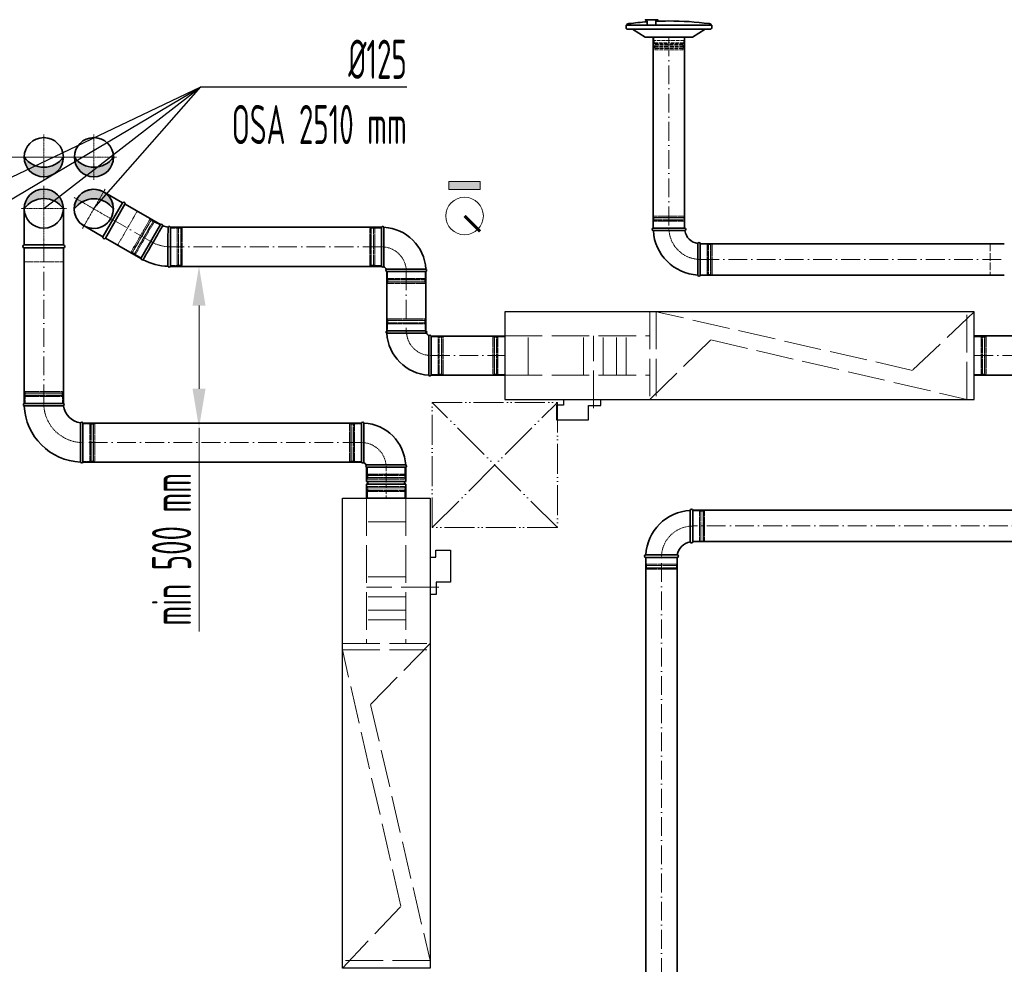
# Model space of a CAD drawing. Header units: millimetres. Extents: x 8221 to 89444, y -105166 to -5578.
# Tile 36 of 118: x 47866 to 51011, y -71773 to -68757. Entities that reach past the tile are written whole.
import ezdxf

# ---------------------------------------------------------------- set-up
doc = ezdxf.new("R2010")
doc.units = ezdxf.units.MM
for name, pattern in [('ACAD_ISO02W100', [15, 12, -3]), ('ACAD_ISO05W100', [33, 24, -3, 0, -3, 0, -3]), ('ACAD_ISO10W100', [18, 12, -3, 0, -3]), ('phl_thick', [0])]:
    doc.linetypes.add(name, pattern=pattern)
for name, color, linetype, lineweight in [('UT_KOTY - DIMENZE', 7, 'Continuous', 5), ('VZT_01 SUP (PŘÍVOD) - OBRYS', 5, 'Continuous', 35), ('VZT_02 SUP (PŘÍVOD) - OSA', 5, 'ACAD_ISO10W100', 5), ('VZT_05 ETA (ODVOD) - OBRYS', 6, 'Continuous', 35), ('VZT_06 ETA (ODVOD) - OSA', 6, 'ACAD_ISO10W100', 5), ('VZT_21 ZAŘÍZENÍ - OBRYS', 1, 'Continuous', 30), ('VZT_22 ZAŘÍZENÍ - DETAIL', 8, 'Continuous', 5), ('VZT_30 DISTRIBUČNÍ PRVKY - OBRYS', 1, 'Continuous', 35), ('VZT_60_KOTY - DIMENZE', 7, 'Continuous', 5), ('VZT_KOTY - DIMENZE', 7, 'Continuous', 5), ('VZT_POPIS - OBECNE', 7, 'Continuous', 5), ('VZT_POŽADAVKY NA STAVBU - PODHLEDY', 4, 'ACAD_ISO05W100', 5)]:
    doc.layers.add(name, color=color, linetype=linetype, lineweight=lineweight)
for name, color, linetype, lineweight, plot in [('VZT_03 SUP (PŘÍVOD) - NETISK', 8, 'ACAD_ISO02W100', 5, False), ('VZT_07 ETA (ODVOD) - NETISK', 8, 'ACAD_ISO02W100', 5, False), ('VZT_34 DISTRIBUČNÍ PRVKY - NETISK', 8, 'ACAD_ISO02W100', 5, False), ('VZT_39 TLUMIČE HLUKU - NETISK', 8, 'ACAD_ISO02W100', 5, False)]:
    doc.layers.add(name, color=color, linetype=linetype, lineweight=lineweight, plot=plot)
doc.styles.add('EVORA_125', font='isocp.shx', dxfattribs={"width": 0.6, "height": 125})
doc.styles.add('ISOCP 2.5', font='isocp.shx', dxfattribs={"width": 0.6, "height": 2.5})

msp = doc.modelspace()

# ---------------------------------------------------------------- hatches: boundary and pattern name
at = {"layer": 'VZT_01 SUP (PŘÍVOD) - OBRYS'}
h = msp.add_hatch(color=256, dxfattribs=at)
h.dxf.hatch_style = 1
h.paths.add_polyline_path([(48165.4, -69195.6, -0.242708), (48102.9, -69227.8), (48102.9, -69258.1, 0.414214)])
h.paths.add_polyline_path([(48102.9, -69258.1), (48102.9, -69227.8, -0.242708), (48040.4, -69195.6, 0.414214)])
h = msp.add_hatch(color=256, dxfattribs=at)
h.dxf.hatch_style = 1
h.paths.add_polyline_path([(48165, -69360.8, 0.242708), (48102.5, -69328.6), (48102.5, -69298.3, -0.414214)])
h.paths.add_polyline_path([(48102.5, -69298.3), (48102.5, -69328.6, 0.242708), (48040, -69360.8, -0.414214)])
at = {"layer": 'VZT_05 ETA (ODVOD) - OBRYS'}
h = msp.add_hatch(color=256, dxfattribs=at)
h.dxf.hatch_style = 1
h.paths.add_polyline_path([(48005.4, -69195.6, -0.242708), (47942.9, -69227.8), (47942.9, -69258.1, 0.414214)])
h.paths.add_polyline_path([(47942.9, -69258.1), (47942.9, -69227.8, -0.242708), (47880.4, -69195.6, 0.414214)])
h = msp.add_hatch(color=256, dxfattribs=at)
h.dxf.hatch_style = 1
h.paths.add_polyline_path([(48005.4, -69359.9, 0.242708), (47942.9, -69327.7), (47942.9, -69297.4, -0.414214)])
h.paths.add_polyline_path([(47942.9, -69297.4), (47942.9, -69327.7, 0.242708), (47880.4, -69359.9, -0.414214)])
at = {"layer": 'VZT_POPIS - OBECNE'}
h = msp.add_hatch(color=256, dxfattribs=at)
h.dxf.hatch_style = 1
h.paths.add_polyline_path([(49336.8, -69273.4), (49236.8, -69273.4), (49236.8, -69298.4), (49336.8, -69298.4)])

# ---------------------------------------------------------------- linework, layer by layer
for centre in [(47942.9, -69195.6), (48102.9, -69195.6), (48102.5, -69360.6)]:
    msp.add_circle(centre, 62.5)
at = {"layer": 'UT_KOTY - DIMENZE'}
for p, q in [((48438.6, -69669.3), (48438.6, -69935)), ((48438.6, -70060), (48438.6, -70710.2))]:
    msp.add_line(p, q, dxfattribs=at)
for points in [[(48417.8, -69669.3), (48459.4, -69669.3), (48438.6, -69544.3)], [(48417.8, -69935), (48459.4, -69935), (48438.6, -70060)]]:
    msp.add_solid(points, dxfattribs=at)
at = {"layer": 'VZT_01 SUP (PŘÍVOD) - OBRYS'}
for p, q in [((48253.3, -69519.1), (48315.8, -69410.9)), ((48347.1, -69419.3), (48347.1, -69544.3)), ((49021.7, -69544.3), (49021.7, -69419.3)), ((49029.3, -69544.3), (49029.3, -69419.3)), ((49989.6, -69422.1), (49889.6, -69422.1)), ((49889.6, -69430.1), (49939.8, -69430.1)), ((50039.6, -69572.1), (50039.6, -69472.1)), ((50031.6, -69572.1), (50031.6, -69521.9)), ((49038.2, -69553.1), (49163.2, -69553.1)), ((49038.2, -69560.8), (49163.2, -69560.8)), ((49163.5, -69750.2), (49038.5, -69750.2)), ((49163.5, -69757.9), (49038.5, -69757.9)), ((49172.3, -69766.7), (49172.3, -69891.7)), ((49180, -69766.7), (49180, -69891.7))]:
    msp.add_line(p, q, dxfattribs=at)
for points in [[(49889.6, -69422.1), (49889.6, -68812.7)], [(49989.6, -69422.1), (49989.6, -68812.7)], [(48194.4, -69341.4), (48133.8, -69306.4)], [(48131.9, -69449.7), (48194.4, -69341.4)], [(48139.7, -69454.2), (48202.2, -69345.9)], [(48202.9, -69345.7), (48315.8, -69410.9)], [(48131.9, -69449.7), (48071.3, -69414.7)], [(48347.1, -69419.3), (49021.7, -69419.3)], [(48140.4, -69453.9), (48253.3, -69519.1)], [(51010.8, -69472.1), (50039.6, -69472.1)], [(48347.1, -69544.3), (49021.7, -69544.3)], [(49038.2, -69757.1), (49038.2, -69560.8)], [(49163.2, -69757.1), (49163.2, -69560.8)], [(51010.8, -69572.1), (50039.6, -69572.1)], [(49415, -69766.7), (49180, -69766.7)], [(51639.7, -69766.6), (50915, -69766.6)], [(49415, -69891.7), (49180, -69891.7)], [(51639.7, -69891.6), (50915, -69891.6)]]:
    msp.add_lwpolyline(points, dxfattribs=at)
for centre in [(48102.9, -69195.6), (48102.5, -69360.6)]:
    msp.add_circle(centre, 62.5, dxfattribs=at)
for centre, radius, start, end in [((48102.9, -69151.1), 76.7, 215.4307, 324.5693), ((48102.5, -69360.6), 62.5, 60, 240), ((48102.5, -69360.6), 62.5, 240, 60), ((48102.5, -69405.3), 76.7, 35.4307, 144.5693), ((48198.3, -69343.7), 4.5, 330, 150), ((48318.3, -69414.2), 4.17, 0.2981, 126.5322), ((48347.1, -69356.8), 62.5, 246.8302, 263.1698), ((48343.3, -69420.9), 4.17, 23.4678, 149.7019), ((49025.5, -69420.9), 4.17, 20.3309, 156.5322), ((49021.7, -69560.8), 141.5, 3.1369, 86.8631), ((49889.6, -69426.1), 4, 90, 270), ((50039.6, -69422.1), 150, 183.0572, 266.9428), ((49989.6, -69426.1), 4, 279.1478, 90), ((50039.6, -69422.1), 50, 189.1478, 260.8522), ((48135.8, -69451.9), 4.5, 150, 330), ((50035.6, -69472.1), 4, 0, 170.8522), ((48257.5, -69519.6), 4.17, 173.4678, 308.8928), ((48347.1, -69356.8), 187.5, 242.3607, 267.6393), ((48343.3, -69542.6), 4.17, 201.1072, 336.5322), ((49025.5, -69542.6), 4.17, 203.4678, 336.5322), ((49021.7, -69560.8), 16.5, 23.8093, 66.1907), ((49039.8, -69556.9), 4.17, 113.4678, 246.5322), ((49161.5, -69556.9), 4.17, 293.4678, 69.6691), ((50035.6, -69572.1), 4, 180, 0), ((49040.1, -69754.1), 4.17, 113.4678, 249.6691), ((49161.8, -69754.1), 4.17, 293.4678, 66.5322), ((49180, -69750.2), 141.5, 183.1369, 266.8631), ((49180, -69750.2), 16.5, 203.8093, 246.1907), ((49176.1, -69768.4), 4.17, 23.4678, 156.5322), ((49176.1, -69890.1), 4.17, 200.3309, 336.5322)]:
    msp.add_arc(centre, radius, start, end, dxfattribs=at)
for points, knots in [([(48260.1, -69522.9), (48260.1, -69522.9), (48260.9, -69521.5), (48264, -69516.1), (48266.2, -69512.2), (48271.9, -69502.3), (48275.3, -69496.4), (48282.8, -69483.4), (48286.8, -69476.4), (48295, -69462.3), (48299, -69455.3), (48306.6, -69442.1), (48310, -69436), (48315.9, -69425.8), (48318.3, -69421.7), (48321.5, -69416), (48322.4, -69414.4), (48322.5, -69414.2), (48322.5, -69414.2), (48322.5, -69414.2)], [0, 0, 0, 0, 24.396142, 24.396142, 48.799904, 48.799904, 73.223471, 73.223471, 97.679293, 97.679293, 122.177651, 122.177651, 146.719707, 146.719707, 171.27206, 171.27206, 195.711875, 195.711875, 197.169845, 197.169845, 197.169845, 197.169845]), ([(48339.7, -69418.8), (48339.7, -69418.8), (48339.6, -69420.2), (48339.6, -69425.8), (48339.6, -69430.1), (48339.5, -69441.2), (48339.5, -69447.9), (48339.5, -69462.8), (48339.4, -69470.8), (48339.4, -69487.2), (48339.4, -69495.3), (48339.4, -69510.6), (48339.4, -69517.7), (48339.4, -69529.7), (48339.4, -69534.6), (48339.4, -69540.1), (48339.4, -69541.6), (48339.4, -69543.6), (48339.4, -69544.1), (48339.4, -69544.1)], [197.169832, 197.169832, 197.169832, 197.169832, 219.953018, 219.953018, 244.236959, 244.236959, 268.720867, 268.720867, 293.267785, 293.267785, 317.778333, 317.778333, 342.238473, 342.238473, 366.661909, 366.661909, 380.474614, 380.474614, 394.287036, 394.287036, 394.287036, 394.287036]), ([(49990.3, -69430), (49990.3, -69430), (49989.1, -69430), (49984.7, -69430), (49981.2, -69430), (49972.3, -69430), (49966.9, -69430.1), (49955, -69430.1), (49948.6, -69430.1), (49941.3, -69430.1), (49940.5, -69430.1), (49939.8, -69430.1)], [157.874915, 157.874915, 157.874915, 157.874915, 176.103874, 176.103874, 195.460379, 195.460379, 215.101284, 215.101284, 234.82164, 234.82164, 237.034743, 237.034743, 237.034743, 237.034743]), ([(50031.6, -69521.9), (50031.6, -69515.5), (50031.6, -69509.2), (50031.6, -69497.2), (50031.6, -69491.6), (50031.7, -69482.1), (50031.7, -69478.3), (50031.7, -69473), (50031.7, -69471.6), (50031.7, -69471.4), (50031.7, -69471.4), (50031.7, -69471.4)], [78.71119, 78.71119, 78.71119, 78.71119, 97.804615, 97.804615, 117.523893, 117.523893, 137.264303, 137.264303, 156.831737, 156.831737, 157.874915, 157.874915, 157.874915, 157.874915])]:
    msp.add_open_spline(points, degree=3, knots=knots, dxfattribs=at)
at = {"layer": 'VZT_02 SUP (PŘÍVOD) - OSA', "ltscale": 0.3}
for p, q in [((48102.9, -69123.1), (48102.9, -69195.6)), ((48102.9, -69195.6), (48030.4, -69195.6)), ((48175.4, -69195.6), (48102.9, -69195.6)), ((48102.9, -69268.1), (48102.9, -69195.6))]:
    msp.add_line(p, q, dxfattribs=at)
at = {"layer": 'VZT_02 SUP (PŘÍVOD) - OSA', "ltscale": 5}
for points in [[(49939.6, -68812.7), (49939.6, -69422.1)], [(48284.6, -69465), (48171.7, -69399.8)], [(49021.7, -69481.8), (48347.1, -69481.8)], [(50039.6, -69522.1), (51010.8, -69522.1)], [(49100.7, -69560.8), (49100.7, -69757.1)], [(49180, -69829.2), (49415, -69829.2)], [(50915, -69829.1), (51639.7, -69829.1)]]:
    msp.add_lwpolyline(points, dxfattribs=at)
at = {"layer": 'VZT_02 SUP (PŘÍVOD) - OSA', "ltscale": 0.3}
for points in [[(48102.5, -69360.6), (48138.8, -69297.8)], [(48039.8, -69324.3), (48102.5, -69360.6)], [(48066.3, -69423.3), (48102.5, -69360.6)], [(48102.5, -69360.6), (48171, -69400.1)]]:
    msp.add_lwpolyline(points, dxfattribs=at)
for points in [[(49939.6, -69422.1), (49939.6, -69422.1, 0.414214), (50039.6, -69522.1), (50039.6, -69522.1)], [(48347.1, -69481.8), (48347.1, -69481.8, -0.131652), (48284.6, -69465, -0.131652)], [(49021.7, -69481.8), (49021.7, -69481.8, -0.414214), (49100.7, -69560.8), (49100.7, -69560.8)], [(49180, -69829.2), (49180, -69829.2, -0.414214), (49101, -69750.2), (49101, -69750.2)]]:
    msp.add_lwpolyline(points, format="xyb", dxfattribs=at)
at = {"layer": 'VZT_03 SUP (PŘÍVOD) - NETISK', "ltscale": 0.4}
for p, q in [((48221.7, -69498), (48281.7, -69394)), ((48225.1, -69501.1), (48286.1, -69395.4)), ((48225.1, -69500), (48285.1, -69396)), ((48225.5, -69501.3), (48286.5, -69395.7)), ((48231.6, -69504.8), (48292.6, -69399.2)), ((48232, -69505.1), (48293, -69399.4)), ((48235.5, -69506), (48295.5, -69402)), ((48285.1, -69396), (48281.7, -69394)), ((48285.1, -69397.2), (48284.6, -69396.9)), ((48291.6, -69400.9), (48285.5, -69397.4)), ((48286.5, -69395.7), (48286.1, -69395.4)), ((48295, -69402.9), (48292, -69401.2)), ((48293, -69399.4), (48292.6, -69399.2)), ((48314.6, -69413), (48295.5, -69402)), ((49889.6, -69388.6), (49989.6, -69388.6)), ((49889.6, -69388.6), (49889.6, -69389.1)), ((49889.6, -69389.1), (49989.6, -69389.1)), ((49889.6, -69396.1), (49989.6, -69396.1)), ((49889.6, -69396.1), (49889.6, -69396.6)), ((49889.6, -69396.6), (49989.6, -69396.6)), ((49890.6, -69384.1), (49988.6, -69384.1)), ((49890.6, -69384.1), (49890.6, -69388.1)), ((49890.6, -69388.1), (49988.6, -69388.1)), ((49890.6, -69400.1), (49988.6, -69400.1)), ((49890.6, -69400.1), (49890.6, -69422.1)), ((49891.6, -69388.1), (49891.6, -69388.6)), ((49891.6, -69389.1), (49891.6, -69396.1)), ((49891.6, -69396.6), (49891.6, -69400.1)), ((49987.6, -69388.1), (49987.6, -69388.6)), ((49987.6, -69389.1), (49987.6, -69396.1)), ((49987.6, -69396.6), (49987.6, -69400.1)), ((49988.6, -69384.1), (49988.6, -69388.1)), ((49988.6, -69400.1), (49988.6, -69422.1)), ((49989.6, -69388.6), (49989.6, -69389.1)), ((49989.6, -69396.1), (49989.6, -69396.6)), ((48347.1, -69421.8), (48369.1, -69421.8)), ((48369.1, -69421.8), (48369.1, -69541.8)), ((48369.1, -69422.8), (48372.6, -69422.8)), ((48372.6, -69420.8), (48372.6, -69542.8)), ((48372.6, -69420.8), (48373.1, -69420.8)), ((48373.1, -69420.8), (48373.1, -69542.8)), ((48373.1, -69422.8), (48380.1, -69422.8)), ((48380.1, -69420.8), (48380.1, -69542.8)), ((48380.1, -69420.8), (48380.6, -69420.8)), ((48380.6, -69420.8), (48380.6, -69542.8)), ((48380.6, -69422.8), (48381.1, -69422.8)), ((48381.1, -69421.8), (48381.1, -69541.8)), ((48381.1, -69421.8), (48385.1, -69421.8)), ((48385.1, -69421.8), (48385.1, -69541.8)), ((48983.7, -69541.8), (48983.7, -69421.8)), ((48983.7, -69421.8), (48987.7, -69421.8)), ((48987.7, -69541.8), (48987.7, -69421.8)), ((48987.7, -69422.8), (48988.2, -69422.8)), ((48988.2, -69542.8), (48988.2, -69420.8)), ((48988.2, -69420.8), (48988.7, -69420.8)), ((48988.7, -69542.8), (48988.7, -69420.8)), ((48988.7, -69422.8), (48995.7, -69422.8)), ((48995.7, -69542.8), (48995.7, -69420.8)), ((48995.7, -69420.8), (48996.2, -69420.8)), ((48996.2, -69542.8), (48996.2, -69420.8)), ((48996.2, -69422.8), (48999.7, -69422.8)), ((48999.7, -69541.8), (48999.7, -69421.8)), ((48999.7, -69421.8), (49021.7, -69421.8)), ((48225.1, -69500), (48221.7, -69498)), ((48225.5, -69501.3), (48225.1, -69501.1)), ((48226.1, -69499.4), (48225.6, -69499.1)), ((48232.6, -69503.1), (48226.5, -69499.6)), ((50039.6, -69473.1), (50061.6, -69473.1)), ((50061.6, -69571.1), (50061.6, -69473.1)), ((50061.6, -69474.1), (50065.1, -69474.1)), ((50065.1, -69572.1), (50065.1, -69472.1)), ((50065.1, -69472.1), (50065.6, -69472.1)), ((50065.6, -69572.1), (50065.6, -69472.1)), ((50065.6, -69474.1), (50072.6, -69474.1)), ((50072.6, -69572.1), (50072.6, -69472.1)), ((50072.6, -69472.1), (50073.1, -69472.1)), ((50073.1, -69572.1), (50073.1, -69472.1)), ((50073.1, -69474.1), (50073.6, -69474.1)), ((50073.6, -69571.1), (50073.6, -69473.1)), ((50073.6, -69473.1), (50077.6, -69473.1)), ((50077.6, -69571.1), (50077.6, -69473.1)), ((48232, -69505.1), (48231.6, -69504.8)), ((48236, -69505.1), (48233, -69503.4)), ((48254.6, -69517), (48235.5, -69506)), ((48347.1, -69541.8), (48369.1, -69541.8)), ((48369.1, -69540.8), (48372.6, -69540.8)), ((48372.6, -69542.8), (48373.1, -69542.8)), ((48373.1, -69540.8), (48380.1, -69540.8)), ((48380.1, -69542.8), (48380.6, -69542.8)), ((48380.6, -69540.8), (48381.1, -69540.8)), ((48381.1, -69541.8), (48385.1, -69541.8)), ((48983.7, -69541.8), (48987.7, -69541.8)), ((48987.7, -69540.8), (48988.2, -69540.8)), ((48988.2, -69542.8), (48988.7, -69542.8)), ((48988.7, -69540.8), (48995.7, -69540.8)), ((48995.7, -69542.8), (48996.2, -69542.8)), ((48996.2, -69540.8), (48999.7, -69540.8)), ((48999.7, -69541.8), (49021.7, -69541.8)), ((49040.7, -69560.8), (49040.7, -69582.8)), ((49160.7, -69560.8), (49160.7, -69582.8)), ((49039.7, -69586.3), (49161.7, -69586.3)), ((49039.7, -69586.3), (49039.7, -69586.8)), ((49039.7, -69586.8), (49161.7, -69586.8)), ((49039.7, -69593.8), (49161.7, -69593.8)), ((49039.7, -69593.8), (49039.7, -69594.3)), ((49039.7, -69594.3), (49161.7, -69594.3)), ((49040.7, -69582.8), (49160.7, -69582.8)), ((49040.7, -69594.8), (49160.7, -69594.8)), ((49040.7, -69594.8), (49040.7, -69598.8)), ((49041.7, -69582.8), (49041.7, -69586.3)), ((49041.7, -69586.8), (49041.7, -69593.8)), ((49041.7, -69594.3), (49041.7, -69594.8)), ((49159.7, -69582.8), (49159.7, -69586.3)), ((49159.7, -69586.8), (49159.7, -69593.8)), ((49159.7, -69594.3), (49159.7, -69594.8)), ((49160.7, -69594.8), (49160.7, -69598.8)), ((49161.7, -69586.3), (49161.7, -69586.8)), ((49161.7, -69593.8), (49161.7, -69594.3)), ((50039.6, -69571.1), (50061.6, -69571.1)), ((50061.6, -69570.1), (50065.1, -69570.1)), ((50065.1, -69572.1), (50065.6, -69572.1)), ((50065.6, -69570.1), (50072.6, -69570.1)), ((50072.6, -69572.1), (50073.1, -69572.1)), ((50073.1, -69570.1), (50073.6, -69570.1)), ((50073.6, -69571.1), (50077.6, -69571.1)), ((49040.7, -69598.8), (49160.7, -69598.8)), ((49162, -69716.7), (49040, -69716.7)), ((49040, -69717.2), (49040, -69716.7)), ((49162, -69717.2), (49040, -69717.2)), ((49161, -69712.2), (49041, -69712.2)), ((49041, -69716.2), (49041, -69712.2)), ((49161, -69716.2), (49041, -69716.2)), ((49042, -69716.7), (49042, -69716.2)), ((49042, -69724.2), (49042, -69717.2)), ((49160, -69716.7), (49160, -69716.2)), ((49160, -69724.2), (49160, -69717.2)), ((49161, -69716.2), (49161, -69712.2)), ((49162, -69717.2), (49162, -69716.7)), ((49162, -69724.2), (49040, -69724.2)), ((49040, -69724.7), (49040, -69724.2)), ((49162, -69724.7), (49040, -69724.7)), ((49161, -69728.2), (49041, -69728.2)), ((49041, -69750.2), (49041, -69728.2)), ((49042, -69728.2), (49042, -69724.7)), ((49160, -69728.2), (49160, -69724.7)), ((49161, -69750.2), (49161, -69728.2)), ((49162, -69724.7), (49162, -69724.2)), ((49202, -69769.2), (49180, -69769.2)), ((49202, -69769.2), (49202, -69889.2)), ((49205.5, -69770.2), (49202, -69770.2)), ((49205.5, -69768.2), (49205.5, -69890.2)), ((49206, -69768.2), (49205.5, -69768.2)), ((49206, -69768.2), (49206, -69890.2)), ((49213, -69770.2), (49206, -69770.2)), ((49213, -69768.2), (49213, -69890.2)), ((49213.5, -69768.2), (49213, -69768.2)), ((49213.5, -69768.2), (49213.5, -69890.2)), ((49214, -69770.2), (49213.5, -69770.2)), ((49214, -69769.2), (49214, -69889.2)), ((49218, -69769.2), (49214, -69769.2)), ((49218, -69769.2), (49218, -69889.2)), ((49202, -69889.2), (49180, -69889.2)), ((49205.5, -69888.2), (49202, -69888.2)), ((49206, -69890.2), (49205.5, -69890.2)), ((49213, -69888.2), (49206, -69888.2)), ((49213.5, -69890.2), (49213, -69890.2)), ((49214, -69888.2), (49213.5, -69888.2)), ((49218, -69889.2), (49214, -69889.2))]:
    msp.add_line(p, q, dxfattribs=at)
msp.add_lwpolyline([(48139.7, -69454.2), (48178.7, -69476.7), (48241.2, -69368.4), (48202.2, -69345.9)], dxfattribs=at)
at = {"layer": 'VZT_05 ETA (ODVOD) - OBRYS'}
for p, q in [((47880.3, -69981.9), (48005.3, -69981.9)), ((48067.8, -70044.4), (48067.8, -70169.4)), ((48957.5, -70169.5), (48957.5, -70044.5)), ((48965.2, -70169.5), (48965.2, -70044.5)), ((48974, -70178.4), (49099, -70178.4)), ((48974, -70186), (49099, -70186)), ((48974, -70186), (48974, -70231.5)), ((48974, -70186), (49099, -70186)), ((49099, -70186), (49099, -70231.5)), ((48974, -70231.5), (49099, -70231.5)), ((48974, -70239.5), (49099, -70239.5)), ((48974, -70239.5), (48974, -70285)), ((49099, -70239.5), (49099, -70285)), ((48974, -70285), (49099, -70285)), ((50007.6, -70323.6), (50007.6, -70373.7)), ((50015.6, -70323.6), (50015.6, -70423.6)), ((49865.6, -70465.6), (49915.8, -70465.6)), ((49965.6, -70473.6), (49865.6, -70473.6))]:
    msp.add_line(p, q, dxfattribs=at)
for points in [[(47880.4, -69475.9), (47880.4, -69359.9)], [(48005.4, -69475.9), (48005.4, -69359.9)], [(48005.4, -69475.9), (47880.4, -69475.9)], [(47880.4, -69484.9), (47880.4, -69981.9)], [(48005.4, -69484.9), (47880.4, -69484.9)], [(48005.4, -69484.9), (48005.4, -69981.9)], [(48067.8, -70044.5), (48957.5, -70044.5)], [(48067.8, -70169.5), (48957.5, -70169.5)], [(50015.6, -70323.2), (51382, -70323.2)], [(50015.6, -70423.2), (51382, -70423.2)], [(49865.6, -70473.6), (49865.6, -71993.8)], [(49965.6, -70473.6), (49965.6, -71993.8)]]:
    msp.add_lwpolyline(points, dxfattribs=at)
for centre in [(47942.9, -69195.6), (47942.9, -69359.9)]:
    msp.add_circle(centre, 62.5, dxfattribs=at)
for centre, radius, start, end in [((47942.9, -69151.1), 76.7, 215.4307, 324.5693), ((47942.9, -69404.4), 76.7, 35.4307, 144.5693), ((47880.4, -69480.4), 4.5, 90, 270), ((48005.4, -69480.4), 4.5, 270, 90), ((47881.9, -69985.7), 4.17, 113.4678, 248.8928), ((48067.8, -69981.9), 187.5, 182.3607, 267.6393), ((48003.6, -69985.7), 4.17, 300.2981, 66.5322), ((48067.8, -69981.9), 62.5, 186.8302, 263.1698), ((48063.9, -70046.1), 4.17, 23.4678, 149.7019), ((48961.4, -70046.2), 4.17, 20.3309, 156.5322), ((48957.5, -70186), 141.5, 3.1369, 86.8631), ((48063.9, -70167.7), 4.17, 201.1072, 336.5322), ((48961.4, -70167.9), 4.17, 203.4678, 336.5322), ((48957.5, -70186), 16.5, 23.8093, 66.1907), ((48975.7, -70182.2), 4.17, 113.4678, 246.5322), ((49097.4, -70182.2), 4.17, 293.4678, 69.6691), ((48974, -70235.5), 4, 270, 90), ((49099, -70235.5), 4, 90, 270), ((50011.6, -70323.6), 4, 0, 180), ((50015.6, -70473.6), 150, 93.0572, 176.9428), ((50015.6, -70473.6), 50, 99.1478, 170.8522), ((50011.6, -70423.6), 4, 189.1478, 0), ((49865.6, -70469.6), 4, 90, 270), ((49965.6, -70469.6), 4, 270, 80.8522)]:
    msp.add_arc(centre, radius, start, end, dxfattribs=at)
for points, knots in [([(48005.7, -69989.3), (48005.7, -69989.3), (48005.7, -69989.3), (48005.3, -69989.3), (48005, -69989.3), (48004, -69989.3), (48003.2, -69989.3), (48000, -69989.4), (47996.9, -69989.4), (47988, -69989.4), (47981.8, -69989.5), (47967.7, -69989.5), (47959.9, -69989.5), (47943.6, -69989.6), (47935.4, -69989.6), (47919.6, -69989.6), (47912.1, -69989.6), (47898.9, -69989.6), (47893.3, -69989.6), (47886.3, -69989.6), (47884.2, -69989.6), (47881.2, -69989.6), (47880.4, -69989.6), (47880.4, -69989.6)], [197.067977, 197.067977, 197.067977, 197.067977, 201.792196, 201.792196, 209.190204, 209.190204, 218.040239, 218.040239, 237.760854, 237.760854, 262.206108, 262.206108, 286.831239, 286.831239, 311.323072, 311.323072, 335.946087, 335.946087, 360.704397, 360.704397, 377.088273, 377.088273, 394.105327, 394.105327, 394.105327, 394.105327]), ([(48060.3, -70044), (48060.3, -70044), (48060.3, -70045.5), (48060.3, -70051.7), (48060.3, -70056.2), (48060.2, -70067.5), (48060.2, -70074.3), (48060.1, -70089.4), (48060.1, -70097.4), (48060.1, -70113.8), (48060.1, -70121.9), (48060.1, -70137.1), (48060.1, -70144), (48060.1, -70155.8), (48060.1, -70160.5), (48060.1, -70167.2), (48060, -70169), (48060, -70169.2), (48060, -70169.2), (48060, -70169.2)], [0, 0, 0, 0, 24.235852, 24.235852, 48.531845, 48.531845, 73.024415, 73.024415, 97.570898, 97.570898, 122.078339, 122.078339, 146.53579, 146.53579, 170.957495, 170.957495, 195.359468, 195.359468, 197.168246, 197.168246, 197.168246, 197.168246]), ([(50007.6, -70373.7), (50007.6, -70380.1), (50007.6, -70386.4), (50007.7, -70398.4), (50007.7, -70404), (50007.7, -70413.5), (50007.7, -70417.4), (50007.7, -70422.6), (50007.7, -70424.1), (50007.7, -70424.2), (50007.7, -70424.2), (50007.7, -70424.2)], [78.71119, 78.71119, 78.71119, 78.71119, 97.804615, 97.804615, 117.523893, 117.523893, 137.264303, 137.264303, 156.831737, 156.831737, 157.874915, 157.874915, 157.874915, 157.874915]), ([(49966.3, -70465.6), (49966.3, -70465.6), (49965.2, -70465.6), (49960.7, -70465.6), (49957.2, -70465.6), (49948.3, -70465.6), (49943, -70465.6), (49931, -70465.6), (49924.6, -70465.6), (49917.3, -70465.6), (49916.5, -70465.6), (49915.8, -70465.6)], [157.874915, 157.874915, 157.874915, 157.874915, 176.103874, 176.103874, 195.460379, 195.460379, 215.101284, 215.101284, 234.82164, 234.82164, 237.034743, 237.034743, 237.034743, 237.034743])]:
    msp.add_open_spline(points, degree=3, knots=knots, dxfattribs=at)
at = {"layer": 'VZT_06 ETA (ODVOD) - OSA', "ltscale": 0.3}
for p, q in [((47942.9, -69123.1), (47942.9, -69195.6)), ((47870.4, -69195.6), (47942.9, -69195.6)), ((47942.9, -69195.6), (47870.4, -69195.6)), ((47942.9, -69195.6), (47870.4, -69195.6)), ((47942.9, -69195.6), (47870.4, -69195.6)), ((47942.9, -69268.1), (47942.9, -69195.6)), ((48015.4, -69195.6), (47942.9, -69195.6)), ((47942.9, -69268.1), (47942.9, -69195.6))]:
    msp.add_line(p, q, dxfattribs=at)
for points in [[(47942.9, -69287.4), (47942.9, -69359.9)], [(47942.9, -69359.9), (47870.4, -69359.9)], [(47942.9, -69359.9), (47942.9, -69484.9)], [(48015.4, -69359.9), (47942.9, -69359.9)]]:
    msp.add_lwpolyline(points, dxfattribs=at)
at = {"layer": 'VZT_06 ETA (ODVOD) - OSA', "ltscale": 5}
for points in [[(47942.9, -69981.9), (47942.9, -69484.9)], [(48957.5, -70107), (48067.8, -70107)], [(51382, -70373.2), (50015.6, -70373.2)], [(49915.6, -71993.8), (49915.6, -70473.6)]]:
    msp.add_lwpolyline(points, dxfattribs=at)
at = {"layer": 'VZT_06 ETA (ODVOD) - OSA', "ltscale": 0.3}
for points in [[(48067.8, -70106.9), (48067.8, -70106.9, -0.414214), (47942.8, -69981.9), (47942.8, -69981.9)], [(48957.5, -70107), (48957.5, -70107, -0.414214), (49036.5, -70186), (49036.5, -70186)], [(49915.6, -70473.6), (49915.6, -70473.6, -0.414214), (50015.6, -70373.6), (50015.6, -70373.6)]]:
    msp.add_lwpolyline(points, format="xyb", dxfattribs=at)
at = {"layer": 'VZT_06 ETA (ODVOD) - OSA'}
msp.add_lwpolyline([(49036.5, -70186), (49036.5, -70285)], dxfattribs=at)
at = {"layer": 'VZT_07 ETA (ODVOD) - NETISK', "ltscale": 0.4}
for p, q in [((49377, -69769.1), (49377, -69889.1)), ((49381, -69769.1), (49377, -69769.1)), ((49381, -69769.1), (49381, -69889.1)), ((49381.5, -69770.1), (49381, -69770.1)), ((49381.5, -69768.1), (49381.5, -69890.1)), ((49382, -69768.1), (49381.5, -69768.1)), ((49382, -69768.1), (49382, -69890.1)), ((49389, -69770.1), (49382, -69770.1)), ((49389, -69768.1), (49389, -69890.1)), ((49389.5, -69768.1), (49389, -69768.1)), ((49389.5, -69768.1), (49389.5, -69890.1)), ((49393, -69770.1), (49389.5, -69770.1)), ((49393, -69769.1), (49393, -69889.1)), ((49415, -69769.1), (49393, -69769.1)), ((50915, -69769.1), (50937, -69769.1)), ((50937, -69769.1), (50937, -69889.1)), ((50937, -69770.1), (50940.5, -69770.1)), ((50940.5, -69768.1), (50940.5, -69890.1)), ((50940.5, -69768.1), (50941, -69768.1)), ((50941, -69768.1), (50941, -69890.1)), ((50941, -69770.1), (50948, -69770.1)), ((50948, -69768.1), (50948, -69890.1)), ((50948, -69768.1), (50948.5, -69768.1)), ((50948.5, -69768.1), (50948.5, -69890.1)), ((50948.5, -69770.1), (50949, -69770.1)), ((50949, -69769.1), (50949, -69889.1)), ((50949, -69769.1), (50953, -69769.1)), ((50953, -69769.1), (50953, -69889.1)), ((49381, -69889.1), (49377, -69889.1)), ((49381.5, -69888.1), (49381, -69888.1)), ((49382, -69890.1), (49381.5, -69890.1)), ((49389, -69888.1), (49382, -69888.1)), ((49389.5, -69890.1), (49389, -69890.1)), ((49393, -69888.1), (49389.5, -69888.1)), ((49415, -69889.1), (49393, -69889.1)), ((50915, -69889.1), (50937, -69889.1)), ((50937, -69888.1), (50940.5, -69888.1)), ((50940.5, -69890.1), (50941, -69890.1)), ((50941, -69888.1), (50948, -69888.1)), ((50948, -69890.1), (50948.5, -69890.1)), ((50948.5, -69888.1), (50949, -69888.1)), ((50949, -69889.1), (50953, -69889.1)), ((47881.8, -69948.4), (48003.8, -69948.4)), ((47881.8, -69948.9), (47881.8, -69948.4)), ((47881.8, -69948.9), (48003.8, -69948.9)), ((47881.8, -69955.9), (48003.8, -69955.9)), ((47881.8, -69956.4), (47881.8, -69955.9)), ((47881.8, -69956.4), (48003.8, -69956.4)), ((47882.8, -69943.9), (48002.8, -69943.9)), ((47882.8, -69947.9), (47882.8, -69943.9)), ((47882.8, -69947.9), (48002.8, -69947.9)), ((47882.8, -69959.9), (48002.8, -69959.9)), ((47882.8, -69981.9), (47882.8, -69959.9)), ((47883.8, -69948.4), (47883.8, -69947.9)), ((47883.8, -69955.9), (47883.8, -69948.9)), ((47883.8, -69959.9), (47883.8, -69956.4)), ((48001.8, -69948.4), (48001.8, -69947.9)), ((48001.8, -69955.9), (48001.8, -69948.9)), ((48001.8, -69959.9), (48001.8, -69956.4)), ((48002.8, -69947.9), (48002.8, -69943.9)), ((48002.8, -69981.9), (48002.8, -69959.9)), ((48003.8, -69948.9), (48003.8, -69948.4)), ((48003.8, -69956.4), (48003.8, -69955.9)), ((48067.8, -70046.9), (48089.8, -70046.9)), ((48089.8, -70046.9), (48089.8, -70166.9)), ((48089.8, -70047.9), (48093.3, -70047.9)), ((48093.3, -70045.9), (48093.3, -70167.9)), ((48093.3, -70045.9), (48093.8, -70045.9)), ((48093.8, -70045.9), (48093.8, -70167.9)), ((48093.8, -70047.9), (48100.8, -70047.9)), ((48100.8, -70045.9), (48100.8, -70167.9)), ((48100.8, -70045.9), (48101.3, -70045.9)), ((48101.3, -70045.9), (48101.3, -70167.9)), ((48101.3, -70047.9), (48101.8, -70047.9)), ((48101.8, -70046.9), (48101.8, -70166.9)), ((48101.8, -70046.9), (48105.8, -70046.9)), ((48105.8, -70046.9), (48105.8, -70166.9)), ((48919.5, -70167), (48919.5, -70047)), ((48919.5, -70047), (48923.5, -70047)), ((48923.5, -70167), (48923.5, -70047)), ((48923.5, -70048), (48924, -70048)), ((48924, -70168), (48924, -70046)), ((48924, -70046), (48924.5, -70046)), ((48924.5, -70168), (48924.5, -70046)), ((48924.5, -70048), (48931.5, -70048)), ((48931.5, -70168), (48931.5, -70046)), ((48931.5, -70046), (48932, -70046)), ((48932, -70168), (48932, -70046)), ((48932, -70048), (48935.5, -70048)), ((48935.5, -70167), (48935.5, -70047)), ((48935.5, -70047), (48957.5, -70047)), ((48067.8, -70166.9), (48089.8, -70166.9)), ((48089.8, -70165.9), (48093.3, -70165.9)), ((48093.3, -70167.9), (48093.8, -70167.9)), ((48093.8, -70165.9), (48100.8, -70165.9)), ((48100.8, -70167.9), (48101.3, -70167.9)), ((48101.3, -70165.9), (48101.8, -70165.9)), ((48101.8, -70166.9), (48105.8, -70166.9)), ((48919.5, -70167), (48923.5, -70167)), ((48923.5, -70166), (48924, -70166)), ((48924, -70168), (48924.5, -70168)), ((48924.5, -70166), (48931.5, -70166)), ((48931.5, -70168), (48932, -70168)), ((48932, -70166), (48935.5, -70166)), ((48935.5, -70167), (48957.5, -70167)), ((48976.5, -70186), (48976.5, -70208)), ((49096.5, -70186), (49096.5, -70208)), ((48975.5, -70211.5), (49097.5, -70211.5)), ((48975.5, -70211.5), (48975.5, -70212)), ((48975.5, -70212), (49097.5, -70212)), ((48975.5, -70219), (49097.5, -70219)), ((48975.5, -70219), (48975.5, -70219.5)), ((48975.5, -70219.5), (49097.5, -70219.5)), ((48976.5, -70208), (49096.5, -70208)), ((48976.5, -70220), (49096.5, -70220)), ((48976.5, -70220), (48976.5, -70224)), ((48976.5, -70224), (49096.5, -70224)), ((48977.5, -70208), (48977.5, -70211.5)), ((48977.5, -70212), (48977.5, -70219)), ((48977.5, -70219.5), (48977.5, -70220)), ((49095.5, -70208), (49095.5, -70211.5)), ((49095.5, -70212), (49095.5, -70219)), ((49095.5, -70219.5), (49095.5, -70220)), ((49096.5, -70220), (49096.5, -70224)), ((49097.5, -70211.5), (49097.5, -70212)), ((49097.5, -70219), (49097.5, -70219.5)), ((48975.5, -70251.5), (49097.5, -70251.5)), ((48975.5, -70252), (48975.5, -70251.5)), ((48975.5, -70252), (49097.5, -70252)), ((48976.5, -70247), (49096.5, -70247)), ((48976.5, -70251), (48976.5, -70247)), ((48976.5, -70251), (49096.5, -70251)), ((48977.5, -70251.5), (48977.5, -70251)), ((48977.5, -70259), (48977.5, -70252)), ((49095.5, -70251.5), (49095.5, -70251)), ((49095.5, -70259), (49095.5, -70252)), ((49096.5, -70251), (49096.5, -70247)), ((49097.5, -70252), (49097.5, -70251.5)), ((48975.5, -70259), (49097.5, -70259)), ((48975.5, -70259.5), (48975.5, -70259)), ((48975.5, -70259.5), (49097.5, -70259.5)), ((48976.5, -70263), (49096.5, -70263)), ((48976.5, -70285), (48976.5, -70263)), ((48977.5, -70263), (48977.5, -70259.5)), ((49095.5, -70263), (49095.5, -70259.5)), ((49096.5, -70285), (49096.5, -70263)), ((49097.5, -70259.5), (49097.5, -70259)), ((50015.6, -70324.6), (50037.6, -70324.6)), ((50037.6, -70324.6), (50037.6, -70422.6)), ((50037.6, -70325.6), (50041.1, -70325.6)), ((50041.1, -70323.6), (50041.1, -70423.6)), ((50041.1, -70323.6), (50041.6, -70323.6)), ((50041.6, -70323.6), (50041.6, -70423.6)), ((50041.6, -70325.6), (50048.6, -70325.6)), ((50048.6, -70323.6), (50048.6, -70423.6)), ((50048.6, -70323.6), (50049.1, -70323.6)), ((50049.1, -70323.6), (50049.1, -70423.6)), ((50049.1, -70325.6), (50049.6, -70325.6)), ((50049.6, -70324.6), (50049.6, -70422.6)), ((50049.6, -70324.6), (50053.6, -70324.6)), ((50053.6, -70324.6), (50053.6, -70422.6)), ((50015.6, -70422.6), (50037.6, -70422.6)), ((50037.6, -70421.6), (50041.1, -70421.6)), ((50041.1, -70423.6), (50041.6, -70423.6)), ((50041.6, -70421.6), (50048.6, -70421.6)), ((50048.6, -70423.6), (50049.1, -70423.6)), ((50049.1, -70421.6), (50049.6, -70421.6)), ((50049.6, -70422.6), (50053.6, -70422.6)), ((49866.6, -70495.6), (49866.6, -70473.6)), ((49964.6, -70495.6), (49964.6, -70473.6)), ((49865.6, -70499.1), (49965.6, -70499.1)), ((49865.6, -70499.6), (49865.6, -70499.1)), ((49865.6, -70499.6), (49965.6, -70499.6)), ((49865.6, -70506.6), (49965.6, -70506.6)), ((49865.6, -70507.1), (49865.6, -70506.6)), ((49865.6, -70507.1), (49965.6, -70507.1)), ((49866.6, -70495.6), (49964.6, -70495.6)), ((49866.6, -70507.6), (49964.6, -70507.6)), ((49866.6, -70511.6), (49866.6, -70507.6)), ((49867.6, -70499.1), (49867.6, -70495.6)), ((49867.6, -70506.6), (49867.6, -70499.6)), ((49867.6, -70507.6), (49867.6, -70507.1)), ((49963.6, -70499.1), (49963.6, -70495.6)), ((49963.6, -70506.6), (49963.6, -70499.6)), ((49963.6, -70507.6), (49963.6, -70507.1)), ((49964.6, -70511.6), (49964.6, -70507.6)), ((49965.6, -70499.6), (49965.6, -70499.1)), ((49965.6, -70507.1), (49965.6, -70506.6)), ((49866.6, -70511.6), (49964.6, -70511.6))]:
    msp.add_line(p, q, dxfattribs=at)
msp.add_lwpolyline([(48005.4, -69484.9), (48005.4, -69529.9), (47880.4, -69529.9), (47880.4, -69484.9)], dxfattribs=at)
at = {"layer": 'VZT_21 ZAŘÍZENÍ - OBRYS'}
for points in [[(50915, -69689.1), (49415, -69689.1), (49415, -69969.1), (50915, -69969.1)], [(48896.5, -71785), (48896.5, -70285), (49176.5, -70285), (49176.5, -71785)]]:
    msp.add_lwpolyline(points, close=True, dxfattribs=at)
for points in [[(49603.3, -69969.1), (49603.3, -69987.6), (49580.8, -69987.6), (49580.8, -70034.3), (49682.5, -70034.3), (49682.5, -69988.9), (49722.4, -69988.9), (49722.4, -69969.1)], [(49176.5, -70473.4), (49195.1, -70473.4), (49195.1, -70450.9), (49241.7, -70450.9), (49241.7, -70552.5), (49196.3, -70552.5), (49196.3, -70592.5), (49176.5, -70592.5)]]:
    msp.add_lwpolyline(points, dxfattribs=at)
at = {"layer": 'VZT_22 ZAŘÍZENÍ - DETAIL', "linetype": 'ACAD_ISO02W100', "lineweight": 5, "ltscale": 10}
for points in [[(49878.8, -69689.1), (49878.8, -69969.1)], [(50915, -69689.1), (50717.6, -69876.3), (49899.3, -69689.1)], [(49899.3, -69689.1), (49899.3, -69969.1)], [(50891.1, -69969.1), (50891.1, -69689.1)], [(49415, -69766.6), (49878.8, -69766.6)], [(49490.4, -69891.6), (49490.4, -69766.6)], [(49666.2, -69891.6), (49666.2, -69766.6)], [(49698.6, -69996.6), (49698.6, -69766.6)], [(49729.5, -69891.6), (49729.5, -69766.6)], [(49772.5, -69891.6), (49772.5, -69766.6)], [(49803.3, -69891.6), (49803.3, -69766.6)], [(49878.8, -69969.1), (50073.4, -69779), (50891.1, -69969.1)], [(49415, -69891.6), (49878.8, -69891.6)], [(48974, -70285), (48974, -70748.8)], [(49099, -70285), (49099, -70748.8)], [(49099, -70360.4), (48974, -70360.4)], [(49099, -70536.2), (48974, -70536.2)], [(49204.1, -70568.6), (48974, -70568.6)], [(49099, -70599.5), (48974, -70599.5)], [(49099, -70642.5), (48974, -70642.5)], [(49099, -70673.3), (48974, -70673.3)], [(48896.5, -70748.8), (49176.5, -70748.8)], [(49176.5, -70748.8), (48986.5, -70943.5), (49176.5, -71761.1)], [(48896.5, -71785), (49083.7, -71587.6), (48896.5, -70769.3)], [(48896.5, -70769.3), (49176.5, -70769.3)], [(49176.5, -71761.1), (48896.5, -71761.1)]]:
    msp.add_lwpolyline(points, dxfattribs=at)
at = {"layer": 'VZT_30 DISTRIBUČNÍ PRVKY - OBRYS'}
for points in [[(50076.1, -68773.7), (49803.1, -68773.7), (49803.1, -68782.9, 0.414214), (49807, -68786.7), (50072.2, -68786.7, 0.414214), (50076.1, -68782.9), (50076.1, -68773.7)], [(49870.4, -68763.2, 0.015115), (49811.1, -68769.2), (49808.1, -68769.7, 0.36397), (49805.6, -68772.7), (49805.6, -68773.7)], [(49870.4, -68773.7), (49870.4, -68761.3, 0.267949), (49870.1, -68760.9), (49864.4, -68757.6, -0.267949), (49864.2, -68757.2), (49864.2, -68756.6), (49903.8, -68756.6), (49903.8, -68757.2, -0.267949), (49903.6, -68757.6), (49897.9, -68760.9, 0.267949), (49897.6, -68761.3), (49897.6, -68773.7)], [(49939.6, -68760.7, 0.010645), (49897.6, -68761.6, 0.010645)], [(49939.6, -68760.7, -0.0327), (50068.1, -68769.2), (50071.1, -68769.7, -0.36397), (50073.6, -68772.7), (50073.6, -68773.7)], [(49823.5, -68786.7), (49863.9, -68812.1, 0.141374), (49865.9, -68812.7), (50013.3, -68812.7, 0.141374), (50015.3, -68812.1), (50055.7, -68786.7)]]:
    msp.add_lwpolyline(points, format="xyb", dxfattribs=at)
at = {"layer": 'VZT_34 DISTRIBUČNÍ PRVKY - NETISK'}
for points in [[(49887.5, -68842.6), (49893.4, -68841.2, -0.058981), (49894, -68841.1), (49939.6, -68841.1)], [(49892.1, -68822.7), (49892.1, -68830.6, 0.291473), (49893.6, -68833, 0.291473)], [(49991.7, -68842.6), (49985.8, -68841.2, 0.058981), (49985.2, -68841.1), (49939.6, -68841.1)], [(49987.1, -68822.7), (49987.1, -68830.6, -0.291473), (49985.6, -68833, -0.291473)], [(49887.5, -68842.6), (49893.2, -68844, 0.060863), (49893.9, -68844.1), (49939.6, -68844.1)], [(49991.7, -68842.6), (49986, -68844, -0.060863), (49985.4, -68844.1), (49939.6, -68844.1)]]:
    msp.add_lwpolyline(points, format="xyb", dxfattribs=at)
for points in [[(49988.1, -68812.7), (49988.1, -68822.7), (49891.1, -68822.7), (49891.1, -68812.7)], [(49988.1, -68812.7), (49891.1, -68812.7)], [(49892.1, -68830.6), (49939.6, -68830.6)], [(49894, -68833.2), (49939.6, -68833.2)], [(49895.7, -68836.9), (49939.6, -68836.9)], [(49987.1, -68830.6), (49939.6, -68830.6)], [(49985.2, -68833.2), (49939.6, -68833.2)], [(49983.5, -68836.9), (49939.6, -68836.9)], [(49895.9, -68848.8), (49894.4, -68852.7), (49939.6, -68852.7)], [(49894.9, -68848.6), (49939.6, -68848.6)], [(49984.3, -68848.6), (49939.6, -68848.6)], [(49983.3, -68848.8), (49984.8, -68852.7), (49939.6, -68852.7)]]:
    msp.add_lwpolyline(points, dxfattribs=at)
for centre, radius, start, end in [((49903.9, -68843.3), 10.5, 142.1622, 210.2824), ((49891.8, -68836.4), 3.88, 353.3265, 62.5007), ((49987.4, -68836.4), 3.88, 117.4993, 186.6735), ((49975.3, -68843.3), 10.5, 329.7176, 37.8378)]:
    msp.add_arc(centre, radius, start, end, dxfattribs=at)
at = {"layer": 'VZT_39 TLUMIČE HLUKU - NETISK', "ltscale": 2, "elevation": 0}
msp.add_lwpolyline([(51010.8, -69472.1), (50965.8, -69472.1), (50965.8, -69572.1), (51010.8, -69572.1)], dxfattribs=at)
at = {"layer": 'VZT_60_KOTY - DIMENZE', "linetype": 'ByBlock', "lineweight": -2}
msp.add_line((48444.6, -68970.5), (48494.6, -68970.5), dxfattribs=at)
for points in [[(47628.4, -69359.9), (48444.6, -68970.5)], [(47788.4, -69359.9), (48444.6, -68970.5)], [(47942.5, -69359.9), (48444.6, -68970.5)], [(48102.5, -69359.9), (48444.6, -68970.5)], [(48444.6, -68970.5), (48444.6, -68970.5)], [(48444.6, -68970.5), (48444.6, -68970.5)], [(48494.6, -68970.5), (49102.3, -68970.5)], [(48102.9, -69196.2), (47403.3, -69195.8)]]:
    msp.add_lwpolyline(points, dxfattribs=at)
at = {"layer": 'VZT_KOTY - DIMENZE', "const_width": 10}
msp.add_lwpolyline([(49286.8, -69383.4), (49336.3, -69432.9)], dxfattribs=at)
at = {"layer": 'VZT_POPIS - OBECNE'}
msp.add_lwpolyline([(49236.8, -69273.4), (49236.8, -69298.4), (49336.8, -69298.4), (49336.8, -69273.4)], close=True, dxfattribs=at)
msp.add_circle((49286.8, -69383.4), 60, dxfattribs=at)
at = {"layer": 'VZT_POŽADAVKY NA STAVBU - PODHLEDY', "ltscale": 5}
for p, q in [((49183.2, -70378.5), (49583.2, -69978.5)), ((49583.2, -70378.5), (49183.2, -69978.5))]:
    msp.add_line(p, q, dxfattribs=at)
at = {"layer": 'VZT_POŽADAVKY NA STAVBU - PODHLEDY', "ltscale": 4}
for p, q in [((49183.2, -70378.5), (49183.2, -69978.5)), ((49183.2, -69978.5), (49583.2, -69978.5)), ((49583.2, -69978.5), (49583.2, -70378.5)), ((49583.2, -70378.5), (49183.2, -70378.5))]:
    msp.add_line(p, q, dxfattribs=at)

# ---------------------------------------------------------------- texts
at = {"layer": 'UT_KOTY - DIMENZE', "insert": (48351.1, -70447.6), "char_height": 125, "attachment_point": 5, "rotation": 90, "style": 'ISOCP 2.5'}
msp.add_mtext('min 500 mm', dxfattribs=at)
at = {"layer": 'VZT_60_KOTY - DIMENZE', "linetype": 'phl_thick', "insert": (49102.3, -68820.5), "char_height": 125, "attachment_point": 3, "style": 'EVORA_125'}
msp.add_mtext('%%C125\\POSA 2510 mm', dxfattribs=at)

doc.saveas('drawing.dxf')
